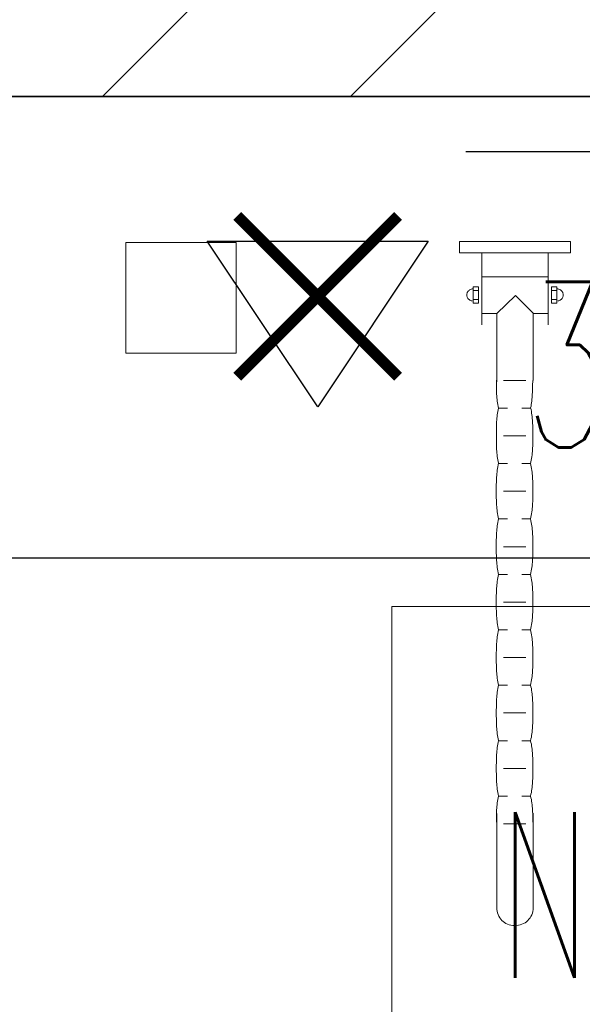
# Model space of a CAD drawing. Header units: millimetres. Extents: x 19887 to 192597, y -14203 to 39042.
# Tile 56 of 256: x 26147 to 26198, y -8586 to -8497. Entities that reach past the tile are written whole.
import ezdxf

# ---------------------------------------------------------------- set-up
doc = ezdxf.new("R2010")
doc.units = ezdxf.units.MM
doc.linetypes.add('ACAD_ISO03W100', pattern=[30, 12, -18])
doc.layers.get('Defpoints').update_dxf_attribs({"color": 4})
for name, color, linetype, lineweight in [('A_DBA_URZADZENIA SANITARNE', 5, 'Continuous', 25), ('Basen_rzut_poziom_1_obrys', 252, 'Continuous', 35), ('Tabela', 1, 'Continuous', 0), ('USUNIĘCIA', 10, 'Continuous', 0)]:
    doc.layers.add(name, color=color, linetype=linetype, lineweight=lineweight)
for name, color, linetype in [('Sufit podwieszany', 252, 'Continuous'), ('Wymiarowanie', 3, 'Continuous'), ('Wypełnienie', 252, 'Continuous')]:
    doc.layers.add(name, color=color, linetype=linetype)
doc.styles.add('ROMANS', font='romans.shx', dxfattribs={"width": 0.6})
doc.styles.get("Standard").update_dxf_attribs({"font": 'arial.ttf'})
doc.dimstyles.new('000001FB70622F18', dxfattribs={"dimtxt": 20, "dimasz": 5, "dimexe": 5, "dimexo": 1, "dimgap": 20, "dimtad": 1, "dimtoh": 1, "dimdec": 0, "dimtxsty": 'Standard', "dimblk": 'OBLIQUE', "dimcen": 0, "dimdle": 5, "dimclrd": 252, "dimclre": 252, "dimclrt": 252, "dimadec": 0, "dimazin": 0, "dimtfac": 1, "dimtdec": 0, "dimtmove": 0, "dimatfit": 3, "dimldrblk": 'OBLIQUE', "dimfxl": 150, "dimfxlon": 1, "dimlwd": 25, "dimlwe": 25, "dimarcsym": 1})

# ---------------------------------------------------------------- blocks, each defined once
blk = doc.blocks.new('_Oblique')
at = {"color": 0, "linetype": 'ByBlock', "lineweight": -2}
blk.add_line((-0.5, -0.5), (0.5, 0.5), dxfattribs=at)
blk = doc.blocks.new('*D610')
at = {"layer": 'Defpoints', "color": 0}
for p in [(3109.229, -2630.803), (3485.485, -2630.803), (3485.485, -2672.588)]:
    blk.add_point(p, dxfattribs=at)
at = {"layer": 'Wymiarowanie', "color": 252, "linetype": 'Continuous', "lineweight": 25}
for p, q in [((3109.229, -2631.803), (3109.229, -2677.588)), ((3485.485, -2631.803), (3485.485, -2677.588)), ((3104.229, -2672.588), (3490.485, -2672.588))]:
    blk.add_line(p, q, dxfattribs=at)
at = {"layer": 'Wymiarowanie', "color": 252, "linetype": 'ByBlock', "lineweight": 25, "xscale": 5, "yscale": 5, "zscale": 5, "rotation": 180}
blk.add_blockref('_Oblique', (3109.229, -2672.588), dxfattribs=at)
at = {"layer": 'Wymiarowanie', "color": 252, "linetype": 'ByBlock', "lineweight": 25, "xscale": 5, "yscale": 5, "zscale": 5}
blk.add_blockref('_Oblique', (3485.485, -2672.588), dxfattribs=at)
at = {"layer": 'Wymiarowanie', "color": 252, "insert": (3297.357, -2655.088), "char_height": 15, "attachment_point": 5, "style": 'ROMANS'}
blk.add_mtext('376', dxfattribs=at)
blk = doc.blocks.new('G$CF5E15B28')
at = {"layer": 'Wypełnienie'}
h = blk.add_hatch(dxfattribs=at)
h.set_pattern_fill('ANSI31', color=253, scale=5, angle=90)
h.set_pattern_definition([(45, (3252.028, -2175.285), (-11.22532, 11.22532), [])])
h.paths.add_polyline_path([(3330.215, -2225.695), (3342.264, -2238.539), (3359.132, -2222.484), (3385.091, -2193.984), (3242.556, -2062.554), (3128.451, -1959.067), (3087.448, -1920.603), (3059.181, -1953.545), (3178.57, -2057.625), (3113.379, -2126.708), (3251.495, -2269.272), (3166.227, -2351.47), (3045.284, -2468.125), (2986.408, -2407.542), (2978.845, -2414.892), (3041.355, -2479.213), (3080.959, -2439.459), (3080.959, -2882.326), (3100.337, -2882.326), (3100.337, -2844.23), (3108.51, -2844.23), (3109.229, -2630.803), (3485.485, -2630.803), (3485.485, -2607.951), (3469.366, -2607.951), (3469.366, -2616.754), (3372.284, -2616.754), (3372.284, -2514.017), (3378.095, -2514.017), (3378.095, -2499.246), (3355.925, -2499.246), (3357.534, -2558.009), (3359.281, -2616.773), (3132.981, -2617.538), (3132.981, -2598.004), (3108.582, -2598.539), (3108.582, -2437.654)])
at = {"layer": 'Basen_rzut_poziom_1_obrys', "color": 253, "elevation": 0}
blk.add_lwpolyline([(3359.132, -2222.484), (3342.264, -2238.539), (3330.215, -2225.695), (3108.582, -2437.654), (3108.582, -2598.539), (3132.981, -2598.004), (3132.981, -2617.538), (3359.143, -2616.773), (3355.925, -2499.246), (3378.095, -2499.246), (3378.095, -2514.017), (3372.284, -2514.017), (3372.284, -2616.754), (3469.366, -2616.754), (3469.366, -2607.951), (3485.485, -2607.951), (3485.485, -2630.803), (3109.229, -2630.803), (3108.521, -2844.257)], dxfattribs=at)
at = {"layer": 'Sufit podwieszany', "color": 253, "linetype": 'ACAD_ISO03W100', "ltscale": 5, "elevation": 0}
blk.add_lwpolyline([(3359.227, -2229.296), (3342.063, -2245.633), (3330.022, -2232.798), (3113.582, -2439.79), (3113.582, -2593.428), (3137.981, -2592.893), (3137.981, -2612.521), (3354.005, -2611.79), (3350.786, -2494.246), (3383.095, -2494.246), (3383.095, -2519.017), (3377.284, -2519.017), (3377.284, -2611.754), (3464.366, -2611.754), (3464.366, -2602.951), (3490.485, -2602.951), (3490.485, -2635.803), (3114.212, -2635.803), (3113.523, -2843.374)], dxfattribs=at)
at = {"layer": 'Tabela', "color": 253, "elevation": 0}
blk.add_lwpolyline([(3273.772, -2676.986), (3665.719, -2676.986), (3665.719, -2765.046), (3273.772, -2765.046)], close=True, dxfattribs=at)
at = {"layer": 'Tabela', "color": 253, "insert": (3283.392, -2695.627, 0), "char_height": 15, "width": 61580.81266, "attachment_point": 1, "style": 'ROMANS'}
blk.add_mtext('Nr 4', dxfattribs=at)
at = {"layer": 'Wymiarowanie', "color": 253}
dim = blk.add_linear_dim(base=(3485.485, -2672.588, 0), p1=(3109.229, -2630.803, 0), p2=(3485.485, -2630.803, 0), angle=0, dimstyle='000001FB70622F18', override={"dimtxt": 15, "dimgap": 10, "dimtxsty": 'ROMANS'}, dxfattribs=at)
dim.commit()
dim.dimension.update_dxf_attribs({"geometry": '*D610', "text_midpoint": (3297.357, -2655.088, 0)})

msp = doc.modelspace()

# ---------------------------------------------------------------- linework, layer by layer
at = {"layer": 'A_DBA_URZADZENIA SANITARNE', "color": 2, "lineweight": 9}
for p, q in [((26186.727, -8517.81, 0), (26186.727, -8516.806, 0)), ((26186.727, -8516.806, 0), (26196.766, -8516.806, 0)), ((26196.766, -8516.806, 0), (26196.766, -8517.81, 0)), ((26196.766, -8517.81, 0), (26186.727, -8517.81, 0)), ((26188.735, -8517.816, 0), (26188.735, -8524.341, 0)), ((26194.758, -8517.816, 0), (26194.758, -8524.341, 0)), ((26188.766, -8519.99, 0), (26194.761, -8519.99, 0)), ((26187.623, -8521.186, 0), (26187.581, -8521.217, 0)), ((26187.669, -8521.158, 0), (26187.623, -8521.186, 0)), ((26187.716, -8521.135, 0), (26187.669, -8521.158, 0)), ((26187.767, -8521.117, 0), (26187.716, -8521.135, 0)), ((26187.819, -8521.103, 0), (26187.767, -8521.117, 0)), ((26187.873, -8521.095, 0), (26187.819, -8521.103, 0)), ((26187.928, -8521.092, 0), (26187.873, -8521.095, 0)), ((26187.95, -8520.885, 0), (26187.95, -8522.391, 0)), ((26188.452, -8520.885, 0), (26187.95, -8520.885, 0)), ((26188.452, -8522.391, 0), (26188.452, -8520.885, 0)), ((26195.043, -8520.885, 0), (26195.043, -8522.391, 0)), ((26195.545, -8520.885, 0), (26195.043, -8520.885, 0)), ((26195.545, -8522.391, 0), (26195.545, -8520.885, 0)), ((26195.567, -8521.092, 0), (26195.623, -8521.095, 0)), ((26195.623, -8521.095, 0), (26195.677, -8521.103, 0)), ((26195.677, -8521.103, 0), (26195.729, -8521.117, 0)), ((26195.729, -8521.117, 0), (26195.779, -8521.135, 0)), ((26195.779, -8521.135, 0), (26195.827, -8521.158, 0)), ((26195.827, -8521.158, 0), (26195.872, -8521.186, 0)), ((26195.872, -8521.186, 0), (26195.914, -8521.217, 0)), ((26187.385, -8521.583, 0), (26187.382, -8521.638, 0)), ((26187.382, -8521.638, 0), (26187.385, -8521.694, 0)), ((26187.393, -8521.528, 0), (26187.385, -8521.583, 0)), ((26187.385, -8521.694, 0), (26187.393, -8521.748, 0)), ((26187.407, -8521.476, 0), (26187.393, -8521.528, 0)), ((26187.393, -8521.748, 0), (26187.407, -8521.8, 0)), ((26187.425, -8521.426, 0), (26187.407, -8521.476, 0)), ((26187.407, -8521.8, 0), (26187.425, -8521.85, 0)), ((26187.448, -8521.378, 0), (26187.425, -8521.426, 0)), ((26187.425, -8521.85, 0), (26187.448, -8521.898, 0)), ((26187.476, -8521.333, 0), (26187.448, -8521.378, 0)), ((26187.448, -8521.898, 0), (26187.476, -8521.943, 0)), ((26187.507, -8521.291, 0), (26187.476, -8521.333, 0)), ((26187.476, -8521.943, 0), (26187.507, -8521.985, 0)), ((26187.542, -8521.252, 0), (26187.507, -8521.291, 0)), ((26187.507, -8521.985, 0), (26187.542, -8522.024, 0)), ((26187.581, -8521.217, 0), (26187.542, -8521.252, 0)), ((26187.542, -8522.024, 0), (26187.581, -8522.059, 0)), ((26187.581, -8522.059, 0), (26187.623, -8522.091, 0)), ((26187.623, -8522.091, 0), (26187.669, -8522.118, 0)), ((26187.946, -8521.241, 0), (26188.44, -8521.241, 0)), ((26187.946, -8522.034, 0), (26188.44, -8522.034, 0)), ((26190.088, -8523.32, 0), (26191.799, -8521.681, 0)), ((26191.799, -8521.681, 0), (26193.408, -8523.315, 0)), ((26195.549, -8521.241, 0), (26195.056, -8521.241, 0)), ((26195.549, -8522.034, 0), (26195.056, -8522.034, 0)), ((26195.872, -8522.091, 0), (26195.827, -8522.118, 0)), ((26195.914, -8522.059, 0), (26195.872, -8522.091, 0)), ((26195.914, -8521.217, 0), (26195.953, -8521.252, 0)), ((26195.953, -8522.024, 0), (26195.914, -8522.059, 0)), ((26195.953, -8521.252, 0), (26195.988, -8521.291, 0)), ((26195.988, -8521.985, 0), (26195.953, -8522.024, 0)), ((26195.988, -8521.291, 0), (26196.02, -8521.333, 0)), ((26196.02, -8521.943, 0), (26195.988, -8521.985, 0)), ((26196.02, -8521.333, 0), (26196.047, -8521.378, 0)), ((26196.047, -8521.898, 0), (26196.02, -8521.943, 0)), ((26196.047, -8521.378, 0), (26196.07, -8521.426, 0)), ((26196.07, -8521.85, 0), (26196.047, -8521.898, 0)), ((26196.07, -8521.426, 0), (26196.089, -8521.476, 0)), ((26196.089, -8521.8, 0), (26196.07, -8521.85, 0)), ((26196.089, -8521.476, 0), (26196.102, -8521.528, 0)), ((26196.102, -8521.748, 0), (26196.089, -8521.8, 0)), ((26196.102, -8521.528, 0), (26196.11, -8521.583, 0)), ((26196.11, -8521.694, 0), (26196.102, -8521.748, 0)), ((26196.11, -8521.583, 0), (26196.113, -8521.638, 0)), ((26196.113, -8521.638, 0), (26196.11, -8521.694, 0)), ((26187.669, -8522.118, 0), (26187.716, -8522.141, 0)), ((26187.716, -8522.141, 0), (26187.767, -8522.16, 0)), ((26187.767, -8522.16, 0), (26187.819, -8522.173, 0)), ((26187.819, -8522.173, 0), (26187.873, -8522.181, 0)), ((26187.95, -8522.391, 0), (26188.452, -8522.391, 0)), ((26195.043, -8522.391, 0), (26195.545, -8522.391, 0)), ((26195.677, -8522.173, 0), (26195.623, -8522.181, 0)), ((26195.729, -8522.16, 0), (26195.677, -8522.173, 0)), ((26195.779, -8522.141, 0), (26195.729, -8522.16, 0)), ((26195.827, -8522.118, 0), (26195.779, -8522.141, 0)), ((26188.766, -8523.304, 0), (26190.081, -8523.304, 0)), ((26190.088, -8529.49, 0), (26190.088, -8523.32, 0)), ((26193.403, -8523.328, 0), (26193.403, -8529.381, 0)), ((26193.416, -8523.304, 0), (26194.761, -8523.304, 0)), ((26190.057, -8529.355, 0), (26190.057, -8529.512, 0)), ((26190.057, -8529.512, 0), (26190.057, -8529.67, 0)), ((26190.057, -8529.67, 0), (26190.058, -8529.829, 0)), ((26190.058, -8529.829, 0), (26190.06, -8529.987, 0)), ((26190.06, -8529.987, 0), (26190.062, -8530.146, 0)), ((26192.716, -8529.37, 0), (26190.709, -8529.37, 0)), ((26193.331, -8530, 0), (26193.327, -8530.156, 0)), ((26193.337, -8529.845, 0), (26193.331, -8530, 0)), ((26193.343, -8529.69, 0), (26193.337, -8529.845, 0)), ((26193.352, -8529.535, 0), (26193.343, -8529.69, 0)), ((26193.362, -8529.38, 0), (26193.352, -8529.535, 0)), ((26190.062, -8530.146, 0), (26190.067, -8530.304, 0)), ((26190.067, -8530.304, 0), (26190.073, -8530.463, 0)), ((26190.073, -8530.463, 0), (26190.081, -8530.621, 0)), ((26190.081, -8530.621, 0), (26190.091, -8530.779, 0)), ((26190.091, -8530.779, 0), (26190.104, -8530.937, 0)), ((26190.104, -8530.937, 0), (26190.121, -8531.095, 0)), ((26193.296, -8530.932, 0), (26193.284, -8531.087, 0)), ((26193.306, -8530.777, 0), (26193.296, -8530.932, 0)), ((26193.313, -8530.621, 0), (26193.306, -8530.777, 0)), ((26193.318, -8530.466, 0), (26193.313, -8530.621, 0)), ((26193.323, -8530.311, 0), (26193.318, -8530.466, 0)), ((26193.327, -8530.156, 0), (26193.323, -8530.311, 0)), ((26190.121, -8531.095, 0), (26190.14, -8531.252, 0)), ((26190.14, -8531.252, 0), (26190.164, -8531.41, 0)), ((26190.164, -8531.41, 0), (26190.191, -8531.566, 0)), ((26190.191, -8531.566, 0), (26190.222, -8531.722, 0)), ((26190.222, -8531.722, 0), (26190.258, -8531.877, 0)), ((26190.258, -8531.877, 0), (26190.222, -8532.027, 0)), ((26191.067, -8531.881, 0), (26190.264, -8531.881, 0)), ((26193.16, -8531.881, 0), (26192.357, -8531.881, 0)), ((26193.197, -8531.707, 0), (26193.162, -8531.862, 0)), ((26193.162, -8531.862, 0), (26193.198, -8532.02, 0)), ((26193.226, -8531.552, 0), (26193.197, -8531.707, 0)), ((26193.25, -8531.397, 0), (26193.226, -8531.552, 0)), ((26193.269, -8531.242, 0), (26193.25, -8531.397, 0)), ((26193.284, -8531.087, 0), (26193.269, -8531.242, 0)), ((26190.104, -8532.798, 0), (26190.091, -8532.956, 0)), ((26190.121, -8532.641, 0), (26190.104, -8532.798, 0)), ((26190.14, -8532.485, 0), (26190.121, -8532.641, 0)), ((26190.164, -8532.331, 0), (26190.14, -8532.485, 0)), ((26190.191, -8532.178, 0), (26190.164, -8532.331, 0)), ((26190.222, -8532.027, 0), (26190.191, -8532.178, 0)), ((26193.198, -8532.02, 0), (26193.229, -8532.178, 0)), ((26193.229, -8532.178, 0), (26193.256, -8532.336, 0)), ((26193.256, -8532.336, 0), (26193.278, -8532.494, 0)), ((26193.278, -8532.494, 0), (26193.298, -8532.652, 0)), ((26193.298, -8532.652, 0), (26193.314, -8532.809, 0)), ((26190.063, -8533.594, 0), (26190.06, -8533.754, 0)), ((26190.067, -8533.434, 0), (26190.063, -8533.594, 0)), ((26190.073, -8533.275, 0), (26190.067, -8533.434, 0)), ((26190.081, -8533.115, 0), (26190.073, -8533.275, 0)), ((26190.091, -8532.956, 0), (26190.081, -8533.115, 0)), ((26193.314, -8532.809, 0), (26193.328, -8532.967, 0)), ((26193.328, -8532.967, 0), (26193.338, -8533.125, 0)), ((26193.338, -8533.125, 0), (26193.347, -8533.283, 0)), ((26193.347, -8533.283, 0), (26193.353, -8533.44, 0)), ((26193.353, -8533.44, 0), (26193.357, -8533.599, 0)), ((26193.357, -8533.599, 0), (26193.36, -8533.756, 0)), ((26190.059, -8533.914, 0), (26190.058, -8534.073, 0)), ((26190.058, -8534.073, 0), (26190.058, -8534.232, 0)), ((26190.058, -8534.232, 0), (26190.058, -8534.389, 0)), ((26190.058, -8534.389, 0), (26190.058, -8534.542, 0)), ((26190.058, -8534.542, 0), (26190.058, -8534.696, 0)), ((26190.06, -8533.754, 0), (26190.059, -8533.914, 0)), ((26192.714, -8534.389, 0), (26190.707, -8534.389, 0)), ((26193.36, -8533.756, 0), (26193.362, -8533.914, 0)), ((26193.362, -8533.914, 0), (26193.363, -8534.072, 0)), ((26193.363, -8534.072, 0), (26193.363, -8534.231, 0)), ((26193.363, -8534.231, 0), (26193.363, -8534.389, 0)), ((26193.363, -8534.389, 0), (26193.363, -8534.544, 0)), ((26193.363, -8534.544, 0), (26193.363, -8534.7, 0)), ((26190.058, -8534.696, 0), (26190.059, -8534.851, 0)), ((26190.059, -8534.851, 0), (26190.06, -8535.007, 0)), ((26190.06, -8535.007, 0), (26190.063, -8535.163, 0)), ((26190.063, -8535.163, 0), (26190.067, -8535.319, 0)), ((26190.067, -8535.319, 0), (26190.072, -8535.476, 0)), ((26190.072, -8535.476, 0), (26190.08, -8535.632, 0)), ((26193.353, -8535.333, 0), (26193.346, -8535.492, 0)), ((26193.357, -8535.174, 0), (26193.353, -8535.333, 0)), ((26193.36, -8535.015, 0), (26193.357, -8535.174, 0)), ((26193.362, -8534.857, 0), (26193.36, -8535.015, 0)), ((26193.363, -8534.7, 0), (26193.362, -8534.857, 0)), ((26190.08, -8535.632, 0), (26190.09, -8535.789, 0)), ((26190.09, -8535.789, 0), (26190.103, -8535.945, 0)), ((26190.103, -8535.945, 0), (26190.118, -8536.102, 0)), ((26190.118, -8536.102, 0), (26190.137, -8536.258, 0)), ((26190.137, -8536.258, 0), (26190.16, -8536.413, 0)), ((26193.276, -8536.28, 0), (26193.252, -8536.435, 0)), ((26193.296, -8536.125, 0), (26193.276, -8536.28, 0)), ((26193.313, -8535.967, 0), (26193.296, -8536.125, 0)), ((26193.327, -8535.809, 0), (26193.313, -8535.967, 0)), ((26193.337, -8535.651, 0), (26193.327, -8535.809, 0)), ((26193.346, -8535.492, 0), (26193.337, -8535.651, 0)), ((26190.186, -8537.191, 0), (26190.159, -8537.348, 0)), ((26190.16, -8536.413, 0), (26190.186, -8536.568, 0)), ((26190.186, -8536.568, 0), (26190.217, -8536.722, 0)), ((26190.217, -8537.033, 0), (26190.186, -8537.191, 0)), ((26190.217, -8536.722, 0), (26190.251, -8536.875, 0)), ((26190.251, -8536.875, 0), (26190.217, -8537.033, 0)), ((26191.067, -8536.903, 0), (26190.264, -8536.903, 0)), ((26193.16, -8536.903, 0), (26192.357, -8536.903, 0)), ((26193.192, -8536.74, 0), (26193.156, -8536.889, 0)), ((26193.156, -8536.889, 0), (26193.192, -8537.046, 0)), ((26193.224, -8536.588, 0), (26193.192, -8536.74, 0)), ((26193.192, -8537.046, 0), (26193.224, -8537.203, 0)), ((26193.252, -8536.435, 0), (26193.224, -8536.588, 0)), ((26193.224, -8537.203, 0), (26193.252, -8537.361, 0)), ((26190.077, -8538.136, 0), (26190.069, -8538.294, 0)), ((26190.087, -8537.979, 0), (26190.077, -8538.136, 0)), ((26190.101, -8537.821, 0), (26190.087, -8537.979, 0)), ((26190.117, -8537.664, 0), (26190.101, -8537.821, 0)), ((26190.136, -8537.506, 0), (26190.117, -8537.664, 0)), ((26190.159, -8537.348, 0), (26190.136, -8537.506, 0)), ((26193.252, -8537.361, 0), (26193.275, -8537.518, 0)), ((26193.275, -8537.518, 0), (26193.295, -8537.676, 0)), ((26193.295, -8537.676, 0), (26193.311, -8537.833, 0)), ((26193.311, -8537.833, 0), (26193.324, -8537.991, 0)), ((26193.324, -8537.991, 0), (26193.334, -8538.148, 0)), ((26193.334, -8538.148, 0), (26193.342, -8538.306, 0)), ((26190.053, -8538.925, 0), (26190.052, -8539.082, 0)), ((26190.054, -8538.767, 0), (26190.053, -8538.925, 0)), ((26190.058, -8538.609, 0), (26190.054, -8538.767, 0)), ((26190.062, -8538.452, 0), (26190.058, -8538.609, 0)), ((26190.069, -8538.294, 0), (26190.062, -8538.452, 0)), ((26193.342, -8538.306, 0), (26193.348, -8538.463, 0)), ((26193.348, -8538.463, 0), (26193.352, -8538.621, 0)), ((26193.352, -8538.621, 0), (26193.355, -8538.778, 0)), ((26193.355, -8538.778, 0), (26193.356, -8538.936, 0)), ((26193.356, -8538.936, 0), (26193.357, -8539.093, 0)), ((26190.052, -8539.082, 0), (26190.051, -8539.24, 0)), ((26190.051, -8539.24, 0), (26190.051, -8539.398, 0)), ((26190.051, -8539.398, 0), (26190.051, -8539.555, 0)), ((26190.051, -8539.555, 0), (26190.052, -8539.712, 0)), ((26190.052, -8539.712, 0), (26190.053, -8539.869, 0)), ((26190.053, -8539.869, 0), (26190.054, -8540.026, 0)), ((26192.716, -8539.412, 0), (26190.709, -8539.412, 0)), ((26193.356, -8539.878, 0), (26193.355, -8540.035, 0)), ((26193.357, -8539.721, 0), (26193.356, -8539.878, 0)), ((26193.357, -8539.093, 0), (26193.357, -8539.25, 0)), ((26193.357, -8539.25, 0), (26193.357, -8539.407, 0)), ((26193.357, -8539.407, 0), (26193.357, -8539.564, 0)), ((26193.357, -8539.564, 0), (26193.357, -8539.721, 0)), ((26190.054, -8540.026, 0), (26190.058, -8540.183, 0)), ((26190.058, -8540.183, 0), (26190.062, -8540.34, 0)), ((26190.062, -8540.34, 0), (26190.069, -8540.497, 0)), ((26190.069, -8540.497, 0), (26190.077, -8540.654, 0)), ((26190.077, -8540.654, 0), (26190.087, -8540.811, 0)), ((26190.087, -8540.811, 0), (26190.101, -8540.969, 0)), ((26193.324, -8540.82, 0), (26193.311, -8540.977, 0)), ((26193.334, -8540.663, 0), (26193.324, -8540.82, 0)), ((26193.342, -8540.506, 0), (26193.334, -8540.663, 0)), ((26193.348, -8540.349, 0), (26193.342, -8540.506, 0)), ((26193.352, -8540.192, 0), (26193.348, -8540.349, 0)), ((26193.355, -8540.035, 0), (26193.352, -8540.192, 0)), ((26190.101, -8540.969, 0), (26190.117, -8541.126, 0)), ((26190.117, -8541.126, 0), (26190.137, -8541.283, 0)), ((26190.137, -8541.283, 0), (26190.16, -8541.44, 0)), ((26190.16, -8541.44, 0), (26190.186, -8541.597, 0)), ((26190.186, -8541.597, 0), (26190.217, -8541.754, 0)), ((26193.225, -8541.604, 0), (26193.193, -8541.761, 0)), ((26193.252, -8541.448, 0), (26193.225, -8541.604, 0)), ((26193.275, -8541.29, 0), (26193.252, -8541.448, 0)), ((26193.295, -8541.134, 0), (26193.275, -8541.29, 0)), ((26193.311, -8540.977, 0), (26193.295, -8541.134, 0)), ((26190.137, -8542.54, 0), (26190.117, -8542.696, 0)), ((26190.16, -8542.384, 0), (26190.137, -8542.54, 0)), ((26190.186, -8542.227, 0), (26190.16, -8542.384, 0)), ((26190.217, -8542.069, 0), (26190.186, -8542.227, 0)), ((26190.217, -8541.754, 0), (26190.252, -8541.911, 0)), ((26190.252, -8541.911, 0), (26190.217, -8542.069, 0)), ((26191.067, -8541.923, 0), (26190.264, -8541.923, 0)), ((26193.16, -8541.923, 0), (26192.357, -8541.923, 0)), ((26193.193, -8541.761, 0), (26193.157, -8541.918, 0)), ((26193.157, -8541.918, 0), (26193.193, -8542.075, 0)), ((26193.193, -8542.075, 0), (26193.225, -8542.232, 0)), ((26193.225, -8542.232, 0), (26193.252, -8542.389, 0)), ((26193.252, -8542.389, 0), (26193.275, -8542.546, 0)), ((26193.275, -8542.546, 0), (26193.295, -8542.703, 0)), ((26190.063, -8543.473, 0), (26190.058, -8543.628, 0)), ((26190.069, -8543.318, 0), (26190.063, -8543.473, 0)), ((26190.077, -8543.163, 0), (26190.069, -8543.318, 0)), ((26190.088, -8543.008, 0), (26190.077, -8543.163, 0)), ((26190.101, -8542.852, 0), (26190.088, -8543.008, 0)), ((26190.117, -8542.696, 0), (26190.101, -8542.852, 0)), ((26193.295, -8542.703, 0), (26193.311, -8542.86, 0)), ((26193.311, -8542.86, 0), (26193.324, -8543.017, 0)), ((26193.324, -8543.017, 0), (26193.335, -8543.173, 0)), ((26193.335, -8543.173, 0), (26193.343, -8543.331, 0)), ((26193.343, -8543.331, 0), (26193.349, -8543.487, 0)), ((26193.349, -8543.487, 0), (26193.353, -8543.644, 0)), ((26190.053, -8543.938, 0), (26190.052, -8544.093, 0)), ((26190.052, -8544.093, 0), (26190.052, -8544.249, 0)), ((26190.052, -8544.249, 0), (26190.052, -8544.404, 0)), ((26190.055, -8543.783, 0), (26190.053, -8543.938, 0)), ((26190.058, -8543.628, 0), (26190.055, -8543.783, 0)), ((26193.353, -8543.644, 0), (26193.355, -8543.801, 0)), ((26193.355, -8543.801, 0), (26193.357, -8543.958, 0)), ((26193.357, -8543.958, 0), (26193.358, -8544.115, 0)), ((26193.358, -8544.115, 0), (26193.358, -8544.272, 0)), ((26193.358, -8544.272, 0), (26193.358, -8544.429, 0)), ((26190.052, -8544.404, 0), (26190.052, -8544.563, 0)), ((26190.052, -8544.563, 0), (26190.052, -8544.722, 0)), ((26190.052, -8544.722, 0), (26190.053, -8544.881, 0)), ((26190.053, -8544.881, 0), (26190.055, -8545.04, 0)), ((26190.055, -8545.04, 0), (26190.058, -8545.199, 0)), ((26190.058, -8545.199, 0), (26190.063, -8545.358, 0)), ((26192.716, -8544.432, 0), (26190.709, -8544.432, 0)), ((26193.353, -8545.216, 0), (26193.349, -8545.373, 0)), ((26193.355, -8545.058, 0), (26193.353, -8545.216, 0)), ((26193.357, -8544.901, 0), (26193.355, -8545.058, 0)), ((26193.358, -8544.743, 0), (26193.357, -8544.901, 0)), ((26193.358, -8544.429, 0), (26193.358, -8544.586, 0)), ((26193.358, -8544.586, 0), (26193.358, -8544.743, 0)), ((26190.063, -8545.358, 0), (26190.069, -8545.517, 0)), ((26190.069, -8545.517, 0), (26190.077, -8545.676, 0)), ((26190.077, -8545.676, 0), (26190.088, -8545.835, 0)), ((26190.088, -8545.835, 0), (26190.101, -8545.994, 0)), ((26190.101, -8545.994, 0), (26190.118, -8546.153, 0)), ((26190.118, -8546.153, 0), (26190.137, -8546.311, 0)), ((26193.295, -8546.16, 0), (26193.276, -8546.318, 0)), ((26193.311, -8546.003, 0), (26193.295, -8546.16, 0)), ((26193.324, -8545.845, 0), (26193.311, -8546.003, 0)), ((26193.335, -8545.688, 0), (26193.324, -8545.845, 0)), ((26193.343, -8545.531, 0), (26193.335, -8545.688, 0)), ((26193.349, -8545.373, 0), (26193.343, -8545.531, 0)), ((26190.137, -8546.311, 0), (26190.16, -8546.47, 0)), ((26190.16, -8546.47, 0), (26190.187, -8546.629, 0)), ((26190.187, -8546.629, 0), (26190.218, -8546.788, 0)), ((26190.218, -8546.788, 0), (26190.253, -8546.947, 0)), ((26190.253, -8546.947, 0), (26190.218, -8547.103, 0)), ((26191.067, -8546.943, 0), (26190.264, -8546.943, 0)), ((26193.16, -8546.943, 0), (26192.357, -8546.943, 0)), ((26193.194, -8546.79, 0), (26193.157, -8546.947, 0)), ((26193.157, -8546.947, 0), (26193.194, -8547.104, 0)), ((26193.225, -8546.632, 0), (26193.194, -8546.79, 0)), ((26193.253, -8546.475, 0), (26193.225, -8546.632, 0)), ((26193.276, -8546.318, 0), (26193.253, -8546.475, 0)), ((26190.102, -8547.883, 0), (26190.089, -8548.038, 0)), ((26190.118, -8547.727, 0), (26190.102, -8547.883, 0)), ((26190.137, -8547.571, 0), (26190.118, -8547.727, 0)), ((26190.16, -8547.415, 0), (26190.137, -8547.571, 0)), ((26190.187, -8547.259, 0), (26190.16, -8547.415, 0)), ((26190.218, -8547.103, 0), (26190.187, -8547.259, 0)), ((26193.194, -8547.104, 0), (26193.225, -8547.261, 0)), ((26193.225, -8547.261, 0), (26193.253, -8547.418, 0)), ((26193.253, -8547.418, 0), (26193.276, -8547.575, 0)), ((26193.276, -8547.575, 0), (26193.295, -8547.732, 0)), ((26193.295, -8547.732, 0), (26193.312, -8547.889, 0)), ((26193.312, -8547.889, 0), (26193.325, -8548.046, 0)), ((26190.056, -8548.818, 0), (26190.054, -8548.974, 0)), ((26190.059, -8548.662, 0), (26190.056, -8548.818, 0)), ((26190.064, -8548.506, 0), (26190.059, -8548.662, 0)), ((26190.07, -8548.35, 0), (26190.064, -8548.506, 0)), ((26190.078, -8548.194, 0), (26190.07, -8548.35, 0)), ((26190.089, -8548.038, 0), (26190.078, -8548.194, 0)), ((26193.325, -8548.046, 0), (26193.335, -8548.202, 0)), ((26193.335, -8548.202, 0), (26193.343, -8548.36, 0)), ((26193.343, -8548.36, 0), (26193.349, -8548.516, 0)), ((26193.349, -8548.516, 0), (26193.354, -8548.673, 0)), ((26193.354, -8548.673, 0), (26193.356, -8548.83, 0)), ((26193.356, -8548.83, 0), (26193.358, -8548.987, 0)), ((26190.054, -8548.974, 0), (26190.053, -8549.13, 0)), ((26190.053, -8549.13, 0), (26190.053, -8549.286, 0)), ((26190.053, -8549.286, 0), (26190.053, -8549.442, 0)), ((26190.053, -8549.442, 0), (26190.053, -8549.599, 0)), ((26190.053, -8549.599, 0), (26190.053, -8549.757, 0)), ((26192.716, -8549.451, 0), (26190.709, -8549.451, 0)), ((26193.358, -8548.987, 0), (26193.358, -8549.144, 0)), ((26193.358, -8549.144, 0), (26193.359, -8549.301, 0)), ((26193.359, -8549.614, 0), (26193.358, -8549.77, 0)), ((26193.359, -8549.301, 0), (26193.359, -8549.458, 0)), ((26193.359, -8549.458, 0), (26193.359, -8549.614, 0)), ((26190.053, -8549.757, 0), (26190.054, -8549.915, 0)), ((26190.054, -8549.915, 0), (26190.056, -8550.072, 0)), ((26190.056, -8550.072, 0), (26190.059, -8550.23, 0)), ((26190.059, -8550.23, 0), (26190.064, -8550.388, 0)), ((26190.064, -8550.388, 0), (26190.07, -8550.545, 0)), ((26190.07, -8550.545, 0), (26190.078, -8550.703, 0)), ((26193.343, -8550.552, 0), (26193.335, -8550.709, 0)), ((26193.349, -8550.396, 0), (26193.343, -8550.552, 0)), ((26193.354, -8550.239, 0), (26193.349, -8550.396, 0)), ((26193.356, -8550.083, 0), (26193.354, -8550.239, 0)), ((26193.358, -8549.927, 0), (26193.356, -8550.083, 0)), ((26193.358, -8549.77, 0), (26193.358, -8549.927, 0)), ((26190.078, -8550.703, 0), (26190.089, -8550.861, 0)), ((26190.089, -8550.861, 0), (26190.102, -8551.019, 0)), ((26190.102, -8551.019, 0), (26190.118, -8551.176, 0)), ((26190.118, -8551.176, 0), (26190.138, -8551.334, 0)), ((26190.138, -8551.334, 0), (26190.161, -8551.492, 0)), ((26190.161, -8551.492, 0), (26190.188, -8551.65, 0)), ((26193.253, -8551.491, 0), (26193.226, -8551.647, 0)), ((26193.276, -8551.334, 0), (26193.253, -8551.491, 0)), ((26193.296, -8551.178, 0), (26193.276, -8551.334, 0)), ((26193.312, -8551.021, 0), (26193.296, -8551.178, 0)), ((26193.325, -8550.865, 0), (26193.312, -8551.021, 0)), ((26193.335, -8550.709, 0), (26193.325, -8550.865, 0)), ((26190.188, -8552.278, 0), (26190.161, -8552.435, 0)), ((26190.188, -8551.65, 0), (26190.219, -8551.807, 0)), ((26190.219, -8552.122, 0), (26190.188, -8552.278, 0)), ((26190.219, -8551.807, 0), (26190.254, -8551.965, 0)), ((26190.254, -8551.965, 0), (26190.219, -8552.122, 0)), ((26191.067, -8551.962, 0), (26190.264, -8551.962, 0)), ((26193.16, -8551.962, 0), (26192.357, -8551.962, 0)), ((26193.194, -8551.803, 0), (26193.158, -8551.96, 0)), ((26193.158, -8551.96, 0), (26193.194, -8552.114, 0)), ((26193.226, -8551.647, 0), (26193.194, -8551.803, 0)), ((26193.194, -8552.114, 0), (26193.226, -8552.27, 0)), ((26193.226, -8552.27, 0), (26193.253, -8552.425, 0)), ((26190.079, -8553.218, 0), (26190.071, -8553.374, 0)), ((26190.089, -8553.061, 0), (26190.079, -8553.218, 0)), ((26190.103, -8552.905, 0), (26190.089, -8553.061, 0)), ((26190.119, -8552.748, 0), (26190.103, -8552.905, 0)), ((26190.138, -8552.591, 0), (26190.119, -8552.748, 0)), ((26190.161, -8552.435, 0), (26190.138, -8552.591, 0)), ((26193.253, -8552.425, 0), (26193.276, -8552.582, 0)), ((26193.276, -8552.582, 0), (26193.296, -8552.738, 0)), ((26193.296, -8552.738, 0), (26193.312, -8552.895, 0)), ((26193.312, -8552.895, 0), (26193.325, -8553.052, 0)), ((26193.325, -8553.052, 0), (26193.336, -8553.21, 0)), ((26193.336, -8553.21, 0), (26193.344, -8553.367, 0)), ((26190.055, -8554.157, 0), (26190.054, -8554.314, 0)), ((26190.056, -8554, 0), (26190.055, -8554.157, 0)), ((26190.057, -8553.844, 0), (26190.056, -8554, 0)), ((26190.06, -8553.687, 0), (26190.057, -8553.844, 0)), ((26190.064, -8553.531, 0), (26190.06, -8553.687, 0)), ((26190.071, -8553.374, 0), (26190.064, -8553.531, 0)), ((26193.344, -8553.367, 0), (26193.35, -8553.525, 0)), ((26193.35, -8553.525, 0), (26193.354, -8553.683, 0)), ((26193.354, -8553.683, 0), (26193.357, -8553.841, 0)), ((26193.357, -8553.841, 0), (26193.359, -8553.998, 0)), ((26193.359, -8553.998, 0), (26193.359, -8554.156, 0)), ((26193.359, -8554.156, 0), (26193.359, -8554.313, 0)), ((26190.054, -8554.314, 0), (26190.054, -8554.47, 0)), ((26190.054, -8554.47, 0), (26190.054, -8554.627, 0)), ((26190.054, -8554.627, 0), (26190.055, -8554.783, 0)), ((26190.055, -8554.783, 0), (26190.056, -8554.939, 0)), ((26190.056, -8554.939, 0), (26190.057, -8555.096, 0)), ((26192.716, -8554.471, 0), (26190.709, -8554.471, 0)), ((26193.359, -8554.938, 0), (26193.357, -8555.094, 0)), ((26193.359, -8554.313, 0), (26193.359, -8554.471, 0)), ((26193.359, -8554.471, 0), (26193.359, -8554.626, 0)), ((26193.359, -8554.626, 0), (26193.359, -8554.782, 0)), ((26193.359, -8554.782, 0), (26193.359, -8554.938, 0)), ((26190.057, -8555.096, 0), (26190.06, -8555.252, 0)), ((26190.06, -8555.252, 0), (26190.064, -8555.409, 0)), ((26190.064, -8555.409, 0), (26190.071, -8555.565, 0)), ((26190.071, -8555.565, 0), (26190.079, -8555.722, 0)), ((26190.079, -8555.722, 0), (26190.09, -8555.878, 0)), ((26190.09, -8555.878, 0), (26190.103, -8556.034, 0)), ((26193.326, -8555.874, 0), (26193.312, -8556.03, 0)), ((26193.336, -8555.718, 0), (26193.326, -8555.874, 0)), ((26193.344, -8555.562, 0), (26193.336, -8555.718, 0)), ((26193.35, -8555.406, 0), (26193.344, -8555.562, 0)), ((26193.354, -8555.25, 0), (26193.35, -8555.406, 0)), ((26193.357, -8555.094, 0), (26193.354, -8555.25, 0)), ((26190.103, -8556.034, 0), (26190.119, -8556.191, 0)), ((26190.119, -8556.191, 0), (26190.139, -8556.347, 0)), ((26190.139, -8556.347, 0), (26190.162, -8556.504, 0)), ((26190.162, -8556.504, 0), (26190.189, -8556.66, 0)), ((26190.189, -8556.66, 0), (26190.22, -8556.816, 0)), ((26190.22, -8556.816, 0), (26190.256, -8556.973, 0)), ((26193.195, -8556.809, 0), (26193.159, -8556.965, 0)), ((26193.226, -8556.653, 0), (26193.195, -8556.809, 0)), ((26193.254, -8556.497, 0), (26193.226, -8556.653, 0)), ((26193.277, -8556.342, 0), (26193.254, -8556.497, 0)), ((26193.296, -8556.186, 0), (26193.277, -8556.342, 0)), ((26193.312, -8556.03, 0), (26193.296, -8556.186, 0)), ((26190.119, -8557.757, 0), (26190.103, -8557.914, 0)), ((26190.139, -8557.601, 0), (26190.119, -8557.757, 0)), ((26190.162, -8557.443, 0), (26190.139, -8557.601, 0)), ((26190.189, -8557.287, 0), (26190.162, -8557.443, 0)), ((26190.22, -8557.13, 0), (26190.189, -8557.287, 0)), ((26190.256, -8556.973, 0), (26190.22, -8557.13, 0)), ((26191.067, -8556.982, 0), (26190.264, -8556.982, 0)), ((26193.16, -8556.982, 0), (26192.357, -8556.982, 0)), ((26193.159, -8556.965, 0), (26193.195, -8557.123, 0)), ((26193.195, -8557.123, 0), (26193.227, -8557.28, 0)), ((26193.227, -8557.28, 0), (26193.254, -8557.437, 0)), ((26193.254, -8557.437, 0), (26193.277, -8557.595, 0)), ((26193.277, -8557.595, 0), (26193.296, -8557.752, 0)), ((26193.296, -8557.752, 0), (26193.312, -8557.91, 0)), ((26190.065, -8558.542, 0), (26190.061, -8558.699, 0)), ((26190.071, -8558.385, 0), (26190.065, -8558.542, 0)), ((26190.079, -8558.228, 0), (26190.071, -8558.385, 0)), ((26190.09, -8558.071, 0), (26190.079, -8558.228, 0)), ((26190.103, -8557.914, 0), (26190.09, -8558.071, 0)), ((26193.312, -8557.91, 0), (26193.326, -8558.067, 0)), ((26193.326, -8558.067, 0), (26193.336, -8558.225, 0)), ((26193.336, -8558.225, 0), (26193.344, -8558.382, 0)), ((26193.344, -8558.382, 0), (26193.35, -8558.539, 0)), ((26193.35, -8558.539, 0), (26193.355, -8558.696, 0)), ((26190.056, -8559.17, 0), (26190.055, -8559.326, 0)), ((26190.055, -8559.326, 0), (26190.055, -8559.484, 0)), ((26190.055, -8559.484, 0), (26190.055, -8559.64, 0)), ((26190.057, -8559.013, 0), (26190.056, -8559.17, 0)), ((26190.058, -8558.856, 0), (26190.057, -8559.013, 0)), ((26190.061, -8558.699, 0), (26190.058, -8558.856, 0)), ((26192.716, -8559.491, 0), (26190.709, -8559.491, 0)), ((26193.355, -8558.696, 0), (26193.357, -8558.854, 0)), ((26193.357, -8558.854, 0), (26193.359, -8559.011, 0)), ((26193.359, -8559.011, 0), (26193.36, -8559.169, 0)), ((26193.36, -8559.169, 0), (26193.36, -8559.326, 0)), ((26193.36, -8559.326, 0), (26193.36, -8559.484, 0)), ((26193.36, -8559.484, 0), (26193.36, -8559.641, 0)), ((26190.055, -8559.64, 0), (26190.056, -8559.797, 0)), ((26190.056, -8559.797, 0), (26190.057, -8559.954, 0)), ((26190.057, -8559.954, 0), (26190.058, -8560.111, 0)), ((26190.058, -8560.111, 0), (26190.061, -8560.268, 0)), ((26190.061, -8560.268, 0), (26190.065, -8560.425, 0)), ((26190.065, -8560.425, 0), (26190.071, -8560.582, 0)), ((26193.351, -8560.428, 0), (26193.345, -8560.585, 0)), ((26193.355, -8560.271, 0), (26193.351, -8560.428, 0)), ((26193.357, -8560.113, 0), (26193.355, -8560.271, 0)), ((26193.359, -8559.956, 0), (26193.357, -8560.113, 0)), ((26193.36, -8559.798, 0), (26193.359, -8559.956, 0)), ((26193.36, -8559.641, 0), (26193.36, -8559.798, 0)), ((26190.071, -8560.582, 0), (26190.079, -8560.739, 0)), ((26190.079, -8560.739, 0), (26190.09, -8560.896, 0)), ((26190.09, -8560.896, 0), (26190.103, -8561.052, 0)), ((26190.103, -8561.052, 0), (26190.12, -8561.209, 0)), ((26190.12, -8561.209, 0), (26190.139, -8561.366, 0)), ((26193.296, -8561.215, 0), (26193.277, -8561.373, 0)), ((26193.313, -8561.058, 0), (26193.296, -8561.215, 0)), ((26193.326, -8560.9, 0), (26193.313, -8561.058, 0)), ((26193.336, -8560.743, 0), (26193.326, -8560.9, 0)), ((26193.345, -8560.585, 0), (26193.336, -8560.743, 0)), ((26190.139, -8561.366, 0), (26190.162, -8561.523, 0)), ((26190.162, -8561.523, 0), (26190.189, -8561.68, 0)), ((26190.189, -8561.68, 0), (26190.221, -8561.837, 0)), ((26190.221, -8562.151, 0), (26190.189, -8562.308, 0)), ((26190.221, -8561.837, 0), (26190.256, -8561.994, 0)), ((26190.256, -8561.994, 0), (26190.221, -8562.151, 0)), ((26191.067, -8562.002, 0), (26190.264, -8562.002, 0)), ((26193.16, -8562.002, 0), (26192.357, -8562.002, 0)), ((26193.196, -8561.845, 0), (26193.16, -8562.003, 0)), ((26193.16, -8562.003, 0), (26193.196, -8562.156, 0)), ((26193.227, -8561.688, 0), (26193.196, -8561.845, 0)), ((26193.196, -8562.156, 0), (26193.227, -8562.311, 0)), ((26193.254, -8561.53, 0), (26193.227, -8561.688, 0)), ((26193.277, -8561.373, 0), (26193.254, -8561.53, 0)), ((26190.09, -8563.092, 0), (26190.08, -8563.249, 0)), ((26190.104, -8562.935, 0), (26190.09, -8563.092, 0)), ((26190.12, -8562.779, 0), (26190.104, -8562.935, 0)), ((26190.139, -8562.622, 0), (26190.12, -8562.779, 0)), ((26190.162, -8562.465, 0), (26190.139, -8562.622, 0)), ((26190.189, -8562.308, 0), (26190.162, -8562.465, 0)), ((26193.227, -8562.311, 0), (26193.254, -8562.466, 0)), ((26193.254, -8562.466, 0), (26193.277, -8562.622, 0)), ((26193.277, -8562.622, 0), (26193.297, -8562.778, 0)), ((26193.297, -8562.778, 0), (26193.313, -8562.934, 0)), ((26193.313, -8562.934, 0), (26193.326, -8563.091, 0)), ((26193.326, -8563.091, 0), (26193.337, -8563.248, 0)), ((26190.059, -8563.877, 0), (26190.057, -8564.034, 0)), ((26190.062, -8563.72, 0), (26190.059, -8563.877, 0)), ((26190.066, -8563.563, 0), (26190.062, -8563.72, 0)), ((26190.072, -8563.406, 0), (26190.066, -8563.563, 0)), ((26190.08, -8563.249, 0), (26190.072, -8563.406, 0)), ((26193.337, -8563.248, 0), (26193.345, -8563.405, 0)), ((26193.345, -8563.405, 0), (26193.351, -8563.563, 0)), ((26193.351, -8563.563, 0), (26193.355, -8563.72, 0)), ((26193.355, -8563.72, 0), (26193.358, -8563.877, 0)), ((26193.358, -8563.877, 0), (26193.36, -8564.034, 0)), ((26190.057, -8564.034, 0), (26190.056, -8564.191, 0)), ((26190.056, -8564.191, 0), (26190.056, -8564.348, 0)), ((26190.056, -8564.348, 0), (26190.056, -8564.505, 0)), ((26190.056, -8564.505, 0), (26190.056, -8564.661, 0)), ((26190.056, -8564.661, 0), (26190.056, -8564.818, 0)), ((26190.056, -8564.818, 0), (26190.057, -8564.974, 0)), ((26192.716, -8564.511, 0), (26190.709, -8564.511, 0)), ((26193.36, -8564.034, 0), (26193.361, -8564.192, 0)), ((26193.361, -8564.818, 0), (26193.36, -8564.974, 0)), ((26193.361, -8564.192, 0), (26193.361, -8564.348, 0)), ((26193.361, -8564.348, 0), (26193.361, -8564.505, 0)), ((26193.361, -8564.505, 0), (26193.361, -8564.661, 0)), ((26193.361, -8564.661, 0), (26193.361, -8564.818, 0)), ((26190.057, -8564.974, 0), (26190.059, -8565.131, 0)), ((26190.059, -8565.131, 0), (26190.062, -8565.287, 0)), ((26190.062, -8565.287, 0), (26190.066, -8565.443, 0)), ((26190.066, -8565.443, 0), (26190.072, -8565.6, 0)), ((26190.072, -8565.6, 0), (26190.08, -8565.756, 0)), ((26190.08, -8565.756, 0), (26190.091, -8565.913, 0)), ((26193.337, -8565.756, 0), (26193.326, -8565.913, 0)), ((26193.345, -8565.599, 0), (26193.337, -8565.756, 0)), ((26193.351, -8565.443, 0), (26193.345, -8565.599, 0)), ((26193.356, -8565.287, 0), (26193.351, -8565.443, 0)), ((26193.358, -8565.131, 0), (26193.356, -8565.287, 0)), ((26193.36, -8564.974, 0), (26193.358, -8565.131, 0)), ((26190.091, -8565.913, 0), (26190.104, -8566.069, 0)), ((26190.104, -8566.069, 0), (26190.12, -8566.225, 0)), ((26190.12, -8566.225, 0), (26190.14, -8566.382, 0)), ((26190.14, -8566.382, 0), (26190.163, -8566.538, 0)), ((26190.163, -8566.538, 0), (26190.19, -8566.695, 0)), ((26193.254, -8566.538, 0), (26193.227, -8566.695, 0)), ((26193.277, -8566.382, 0), (26193.254, -8566.538, 0)), ((26193.297, -8566.225, 0), (26193.277, -8566.382, 0)), ((26193.313, -8566.069, 0), (26193.297, -8566.225, 0)), ((26193.326, -8565.913, 0), (26193.313, -8566.069, 0)), ((26190.163, -8567.48, 0), (26190.14, -8567.637, 0)), ((26190.19, -8567.323, 0), (26190.163, -8567.48, 0)), ((26190.19, -8566.695, 0), (26190.222, -8566.851, 0)), ((26190.222, -8567.165, 0), (26190.19, -8567.323, 0)), ((26190.222, -8566.851, 0), (26190.258, -8567.008, 0)), ((26190.258, -8567.008, 0), (26190.222, -8567.165, 0)), ((26191.067, -8567.022, 0), (26190.264, -8567.022, 0)), ((26193.16, -8567.022, 0), (26192.357, -8567.022, 0)), ((26193.196, -8566.851, 0), (26193.16, -8567.008, 0)), ((26193.16, -8567.008, 0), (26193.196, -8567.166, 0)), ((26193.227, -8566.695, 0), (26193.196, -8566.851, 0)), ((26193.196, -8567.166, 0), (26193.228, -8567.324, 0)), ((26193.228, -8567.324, 0), (26193.254, -8567.483, 0)), ((26193.254, -8567.483, 0), (26193.278, -8567.641, 0)), ((26190.072, -8568.424, 0), (26190.066, -8568.582, 0)), ((26190.08, -8568.267, 0), (26190.072, -8568.424, 0)), ((26190.091, -8568.11, 0), (26190.08, -8568.267, 0)), ((26190.104, -8567.952, 0), (26190.091, -8568.11, 0)), ((26190.12, -8567.795, 0), (26190.104, -8567.952, 0)), ((26190.14, -8567.637, 0), (26190.12, -8567.795, 0)), ((26193.278, -8567.641, 0), (26193.297, -8567.799, 0)), ((26193.297, -8567.799, 0), (26193.313, -8567.958, 0)), ((26193.313, -8567.958, 0), (26193.327, -8568.116, 0)), ((26193.327, -8568.116, 0), (26193.337, -8568.275, 0)), ((26193.337, -8568.275, 0), (26193.346, -8568.433, 0)), ((26193.346, -8568.433, 0), (26193.352, -8568.592, 0)), ((26190.058, -8569.054, 0), (26190.057, -8569.212, 0)), ((26190.057, -8569.212, 0), (26190.057, -8569.369, 0)), ((26190.059, -8568.897, 0), (26190.058, -8569.054, 0)), ((26190.062, -8568.739, 0), (26190.059, -8568.897, 0)), ((26190.066, -8568.582, 0), (26190.062, -8568.739, 0)), ((26190.103, -8577.284, 0), (26190.095, -8568.581, 0)), ((26193.352, -8568.592, 0), (26193.356, -8568.75, 0)), ((26193.356, -8568.75, 0), (26193.359, -8568.908, 0)), ((26193.359, -8568.908, 0), (26193.361, -8569.066, 0)), ((26193.361, -8569.066, 0), (26193.362, -8569.225, 0)), ((26193.362, -8569.225, 0), (26193.362, -8569.384, 0)), ((26193.401, -8568.563, 0), (26193.401, -8577.118, 0)), ((26192.716, -8569.53, 0), (26190.709, -8569.53, 0)), ((26190.127, -8577.446, 0), (26190.103, -8577.284, 0)), ((26193.393, -8577.291, 0), (26193.367, -8577.457, 0)), ((26193.401, -8577.118, 0), (26193.393, -8577.291, 0)), ((26190.165, -8577.602, 0), (26190.127, -8577.446, 0)), ((26190.217, -8577.751, 0), (26190.165, -8577.602, 0)), ((26190.283, -8577.893, 0), (26190.217, -8577.751, 0)), ((26190.362, -8578.027, 0), (26190.283, -8577.893, 0)), ((26190.452, -8578.151, 0), (26190.362, -8578.027, 0)), ((26190.554, -8578.267, 0), (26190.452, -8578.151, 0)), ((26190.668, -8578.371, 0), (26190.554, -8578.267, 0)), ((26193.014, -8578.173, 0), (26192.904, -8578.288, 0)), ((26193.111, -8578.048, 0), (26193.014, -8578.173, 0)), ((26193.196, -8577.913, 0), (26193.111, -8578.048, 0)), ((26193.268, -8577.77, 0), (26193.196, -8577.913, 0)), ((26193.325, -8577.617, 0), (26193.268, -8577.77, 0)), ((26193.367, -8577.457, 0), (26193.325, -8577.617, 0)), ((26190.791, -8578.465, 0), (26190.668, -8578.371, 0)), ((26190.924, -8578.546, 0), (26190.791, -8578.465, 0)), ((26191.066, -8578.615, 0), (26190.924, -8578.546, 0)), ((26191.217, -8578.67, 0), (26191.066, -8578.615, 0)), ((26191.374, -8578.711, 0), (26191.217, -8578.67, 0)), ((26191.54, -8578.736, 0), (26191.374, -8578.711, 0)), ((26191.711, -8578.746, 0), (26191.54, -8578.736, 0)), ((26191.883, -8578.74, 0), (26191.711, -8578.746, 0)), ((26192.05, -8578.717, 0), (26191.883, -8578.74, 0)), ((26192.212, -8578.68, 0), (26192.05, -8578.717, 0)), ((26192.367, -8578.628, 0), (26192.212, -8578.68, 0)), ((26192.515, -8578.562, 0), (26192.367, -8578.628, 0)), ((26192.654, -8578.483, 0), (26192.515, -8578.562, 0)), ((26192.784, -8578.391, 0), (26192.654, -8578.483, 0)), ((26192.904, -8578.288, 0), (26192.784, -8578.391, 0))]:
    msp.add_line(p, q, dxfattribs=at)
at = {"layer": 'A_DBA_URZADZENIA SANITARNE', "color": 2, "lineweight": 9, "elevation": 0}
msp.add_lwpolyline([(26156.503, -8526.898), (26166.503, -8526.898), (26166.503, -8516.898), (26156.503, -8516.898)], close=True, dxfattribs=at)
at = {"layer": 'A_DBA_URZADZENIA SANITARNE', "color": 4, "elevation": 0}
msp.add_lwpolyline([(26183.876, -8516.756), (26173.876, -8531.756), (26163.876, -8516.756), (26183.876, -8516.756)], dxfattribs=at)
at = {"layer": 'USUNIĘCIA', "const_width": 1, "elevation": 0}
for points in [[(26166.59, -8529.042), (26181.161, -8514.47)], [(26181.161, -8529.042), (26166.59, -8514.47)]]:
    msp.add_lwpolyline(points, dxfattribs=at)

# ---------------------------------------------------------------- block references
msp.add_blockref('G$CF5E15B28', (22906.814, -5872.859, 0))

doc.saveas('drawing.dxf')
